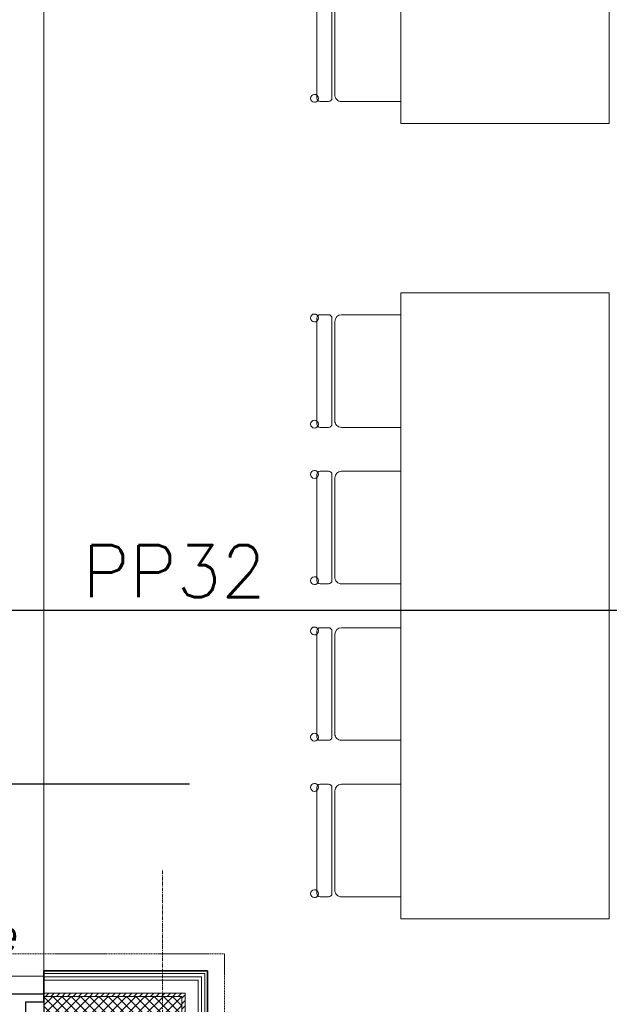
# Model space of a CAD drawing. Header units: millimetres. Extents: x -37728 to 44100, y 631619 to 691915.
# Tile 47 of 256: x -29256 to -26996, y 656626 to 660401. Entities that reach past the tile are written whole.
import ezdxf
from ezdxf import colors
from ezdxf.entities.mleader import LeaderData, LeaderLine
from ezdxf.lldxf.tags import DXFTag
from ezdxf.math import Vec2, Vec3

# ---------------------------------------------------------------- set-up
doc = ezdxf.new("R2010")
doc.units = ezdxf.units.MM
for name, pattern in [('__FK_przerywana', [0.32004, 0.16002, -0.16002]), ('Kreska', [0.635, 0.3175, -0.3175]), ('Linia siatki', [2.2225, 1.27, -0.3175, 0.3175, -0.3175])]:
    doc.linetypes.add(name, pattern=pattern)
doc.layers.add('_XREF', color=7, linetype='Continuous')
doc.layers.add('IS_Opisy_działek_Wodociag', color=7, linetype='SOLID')
for name, color, linetype, lineweight in [('A-AREA', 252, 'Continuous', 5), ('A-DETL-MBND', 252, 'Continuous', 5), ('A-DOOR', 252, 'Continuous', 5), ('A-DOOR-FRAM', 252, 'Continuous', 25), ('A-DOOR-HDLN', 252, 'Kreska', 5), ('A-FLOR', 252, 'Continuous', 5), ('A-WALL', 252, 'Continuous', 35), ('A-WALL-PATT', 252, 'Continuous', 35), ('I-FURN', 252, 'Continuous', 5), ('ins-opisy', 7, 'Continuous', 25), ('ins-skropliny', 30, 'Continuous', 30), ('S-GRID', 252, 'Continuous', 5)]:
    doc.layers.add(name, color=color, linetype=linetype, lineweight=lineweight)
doc.styles.add('Arial', font='arial.ttf', dxfattribs={"height": 5.447353})
doc.styles.get("Standard").update_dxf_attribs({"font": 'arial.ttf'})
tags = doc.linetypes.add('SOLID', pattern=[10, 10, 0]).pattern_tags.tags
tags[6:7] = [DXFTag(74, 4), DXFTag(75, 0), DXFTag(340, '0'), DXFTag(46, 0.0), DXFTag(50, 0.0), DXFTag(44, 0.0), DXFTag(45, 0.0)]
tags[4:5] = [DXFTag(74, 4), DXFTag(75, 0), DXFTag(340, '0'), DXFTag(46, 0.0), DXFTag(50, 0.0), DXFTag(44, 0.0), DXFTag(45, 0.0)]
pattern_1 = [(45, (-64249.1606, -65444.3874), (-1.76776695, 1.76776695), []), (135, (-64249.1606, -65444.3874), (-1.76776695, -1.76776695), [])]
pattern_2 = [(45, (-64249.1606, -65444.3874), (-1.060660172, 1.060660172), [])]

# ---------------------------------------------------------------- blocks, each defined once
blk = doc.blocks.new('Drz Drzwi przeszklone x2 ___FK_04_0 ze szprosami - Dz_1 - Z - zwykłe - 151 x 240 _180 x 229_5_ EI 31-V8-__-00_00 Przyziemie PB')
at = {"layer": 'A-DOOR', "color": 252}
for p, q in [((-83, -3.4), (-90, -3.4)), ((-90, -93.4), (-90, -3.4)), ((-83, -93.4), (-83, -3.4)), ((83, -3.4), (90, -3.4)), ((83, -93.4), (83, -3.4)), ((90, -93.4), (90, -3.4)), ((-94.07, -88.4), (-96.42, -84.33)), ((-92.92, -86.4), (-94.69, -83.33)), ((-92.92, -86.4), (-91, -86.4)), ((-91, -85.75), (-91, -89.05)), ((-90, -85.75), (-91, -85.75)), ((-83, -85.75), (-82, -85.75)), ((-82, -85.75), (-82, -89.05)), ((-80.08, -86.4), (-82, -86.4)), ((-80.08, -86.4), (-78.31, -83.33)), ((-78.93, -88.4), (-76.58, -84.33)), ((78.93, -88.4), (76.58, -84.33)), ((80.08, -86.4), (78.31, -83.33)), ((80.08, -86.4), (82, -86.4)), ((82, -85.75), (82, -89.05)), ((83, -85.75), (82, -85.75)), ((90, -85.75), (91, -85.75)), ((91, -85.75), (91, -89.05)), ((92.92, -86.4), (91, -86.4)), ((92.92, -86.4), (94.69, -83.33)), ((94.07, -88.4), (96.42, -84.33)), ((-94.07, -88.4), (-91, -88.4)), ((-91, -89.05), (-90, -89.05)), ((-82, -89.05), (-83, -89.05)), ((-78.93, -88.4), (-82, -88.4)), ((78.93, -88.4), (82, -88.4)), ((82, -89.05), (83, -89.05)), ((91, -89.05), (90, -89.05)), ((94.07, -88.4), (91, -88.4)), ((-90, -93.4), (-83, -93.4)), ((90, -93.4), (83, -93.4))]:
    blk.add_line(p, q, dxfattribs=at)
for centre, start, end in [((-96.7, -81.85), 301.4052, 276.4218), ((-76.3, -81.85), 263.5782, 238.5948), ((76.3, -81.85), 301.4052, 276.4218), ((96.7, -81.85), 263.5782, 238.5948)]:
    blk.add_arc(centre, 2.5, start, end, dxfattribs=at)
at = {"layer": 'A-DOOR-FRAM', "color": 252}
for p, q in [((-97, -3.4), (-97, 6.6)), ((-97, 6.6), (-90, 6.6)), ((-90, 6.6), (-90, -3.4)), ((90, -3.4), (90, 6.6)), ((90, 6.6), (97, 6.6)), ((97, 6.6), (97, -3.4)), ((-90, -3.4), (-97, -3.4)), ((97, -3.4), (90, -3.4))]:
    blk.add_line(p, q, dxfattribs=at)
at = {"layer": 'A-DOOR-HDLN', "color": 252}
for centre, start, end in [((-90, -3.4), 270, 0), ((90, -3.4), 180, 270)]:
    blk.add_arc(centre, 90, start, end, dxfattribs=at)
blk = doc.blocks.new('ZZZ Meb Krzesło zwykłe ___FK_v04_0 - przykład-7073046-__-00_00 Przyziemie PB')
at = {"layer": 'I-FURN', "color": 252}
for p, q in [((-21.59, 10), (-21.59, -12.7)), ((21.59, -12.7), (21.59, 10)), ((-21.59, -17.62), (-21.59, -20.87)), ((-21.59, -17.62), (-21.59, -20.87)), ((20.32, -16.35), (-20.32, -16.35)), ((-20.32, -16.35), (20.32, -16.35)), ((-19.05, -15.24), (19.05, -15.24)), ((21.59, -20.87), (21.59, -17.62)), ((21.59, -17.62), (21.59, -20.87)), ((-20.32, -22.14), (20.32, -22.14)), ((-19.16, -22.14), (19.18, -22.14))]:
    blk.add_line(p, q, dxfattribs=at)
for centre, radius, start, end in [((-19.05, -12.7), 2.54, 180, 270), ((19.05, -12.7), 2.54, 270, 360), ((-20.32, -17.62), 1.27, 90, 180), ((-20.32, -17.62), 1.27, 90, 180), ((20.32, -17.62), 1.27, 360, 90), ((20.32, -17.62), 1.27, 0, 90), ((-20.35, -23.06), 1.51, 360, 180), ((-20.35, -23.06), 1.51, 123.4855, 180), ((-20.32, -20.87), 1.27, 180, 227.4093), ((-20.32, -20.87), 1.27, 180, 270), ((-20.35, -23.06), 1.51, 360, 37.7171), ((20.37, -23.06), 1.51, 360, 180), ((20.37, -23.06), 1.51, 142.2829, 180), ((20.32, -20.87), 1.27, 270, 0), ((20.32, -20.87), 1.27, 313.2379, 360), ((20.37, -23.06), 1.51, 0, 57.1936), ((-20.35, -23.06), 1.51, 180, 360), ((-20.35, -23.06), 1.51, 180, 360), ((20.37, -23.06), 1.51, 180, 360), ((20.37, -23.06), 1.51, 180, 360)]:
    blk.add_arc(centre, radius, start, end, dxfattribs=at)
blk = doc.blocks.new('Meb Stół prosty ___FK_04_1 - Stół prosty 2-9214470-__-00_00 Przyziemie PB')
at = {"layer": 'I-FURN', "color": 252}
for p, q in [((121.83, 30.48), (-118.17, 30.48)), ((-118.17, 30.48), (-118.17, -49.52)), ((121.83, -49.52), (121.83, 30.48)), ((-118.17, -49.52), (121.83, -49.52))]:
    blk.add_line(p, q, dxfattribs=at)
blk = doc.blocks.new('A$C4e31ac75')
at = {"layer": 'A-WALL-PATT', "lineweight": 5}
h = blk.add_hatch(dxfattribs=at)
h.set_pattern_fill('FP_8', color=256, style=0, pattern_type=2)
h.set_pattern_definition(pattern_2)
h.paths.add_polyline_path([(-483.34, 137.5), (-449.05, 137.5), (-449.05, 138.75), (-501.95, 138.75), (-501.95, 137.5), (-486.91, 137.5)])
h.paths.add_polyline_path([(-732.6, 137.5), (-695.95, 137.5), (-695.95, 138.75), (-748.85, 138.75), (-748.85, 137.5), (-733.85, 137.5)])
h = blk.add_hatch(dxfattribs=at)
h.set_pattern_fill('FP_9', color=256, style=0, pattern_type=2)
h.set_pattern_definition(pattern_1)
h.paths.add_polyline_path([(-733.85, 122.5), (-696.75, 122.5), (-696.75, 128.85), (-695.95, 128.85), (-695.95, 137.5), (-733.85, 137.5), (-733.85, 136.17)])
h.paths.add_polyline_path([(-494.48, 122.5), (-464.05, 122.5), (-464.05, 137.5), (-501.95, 137.5), (-501.95, 128.85), (-501.15, 128.85), (-501.15, 122.5), (-500.56, 122.5)])
h = blk.add_hatch(dxfattribs=at)
h.set_pattern_fill('FP_9', color=256, style=0, pattern_type=2)
h.set_pattern_definition(pattern_1)
h.paths.add_polyline_path([(-463.17, 7.5), (-449.05, 7.5), (-449.05, 137.5), (-464.05, 137.5), (-464.05, 7.5)])
h = blk.add_hatch(dxfattribs=at)
h.set_pattern_fill('FP_8', color=256, style=0, pattern_type=2)
h.set_pattern_definition(pattern_2)
h.paths.add_polyline_path([(-447.8, 8.75), (-447.8, 138.75), (-449.05, 138.75), (-449.05, 8.75)])
at = {"layer": 'A-AREA'}
blk.add_line((-501.95, 147.25), (-501.95, 716.27), dxfattribs=at)
at = {"layer": 'A-DETL-MBND', "linetype": '__FK_przerywana'}
for p, q in [((-432.7, 153.85), (-765.2, 153.85)), ((-432.7, 23.85), (-432.7, 153.85))]:
    blk.add_line(p, q, dxfattribs=at)
at = {"layer": 'A-FLOR'}
for p, q in [((-501.95, 138.52), (-695.95, 138.52)), ((-695.95, 138.3), (-501.95, 138.3))]:
    blk.add_line(p, q, dxfattribs=at)
at = {"layer": 'A-WALL'}
for p, q in [((-439.3, 147.25), (-501.95, 147.25)), ((-501.95, 147.25), (-501.95, 135.45)), ((-439.3, 17.25), (-439.3, 147.25))]:
    blk.add_line(p, q, dxfattribs=at)
at = {"layer": 'A-WALL', "lineweight": 5}
for p, q in [((-695.95, 145.25), (-501.95, 145.25)), ((-501.95, 146.25), (-440.3, 146.25)), ((-501.95, 145), (-441.55, 145)), ((-501.95, 143.75), (-442.8, 143.75)), ((-442.8, 143.75), (-442.8, 13.75)), ((-441.55, 145), (-441.55, 15)), ((-440.3, 146.25), (-440.3, 16.25)), ((-501.95, 138.75), (-447.8, 138.75)), ((-501.95, 137.5), (-449.05, 137.5)), ((-449.05, 137.5), (-449.05, 7.5)), ((-447.8, 138.75), (-447.8, 8.75))]:
    blk.add_line(p, q, dxfattribs=at)
at = {"layer": 'S-GRID', "linetype": 'Linia siatki'}
blk.add_line((-456.55, 185.71), (-456.55, -178.7), dxfattribs=at)
at = {"layer": 'A-DOOR'}
blk.add_blockref('Drz Drzwi przeszklone x2 ___FK_04_0 ze szprosami - Dz_1 - Z - zwykłe - 151 x 240 _180 x 229_5_ EI 31-V8-__-00_00 Przyziemie PB', (-598.95, 128.85), dxfattribs=at)
at = {"layer": 'I-FURN'}
for name, p, rotation in [('Meb Stół prosty ___FK_04_1 - Stół prosty 2-9214470-__-00_00 Przyziemie PB', (-334.71, 590.34), 90.00000000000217), ('ZZZ Meb Krzesło zwykłe ___FK_v04_0 - przykład-7073046-__-00_00 Przyziemie PB', (-375.19, 502.17), 270.0000000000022), ('Meb Stół prosty ___FK_04_1 - Stół prosty 2-9214470-__-00_00 Przyziemie PB', (-334.71, 285.42), 90.00000000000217), ('ZZZ Meb Krzesło zwykłe ___FK_v04_0 - przykład-7073046-__-00_00 Przyziemie PB', (-375.19, 377.25), 270.0000000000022), ('ZZZ Meb Krzesło zwykłe ___FK_v04_0 - przykład-7073046-__-00_00 Przyziemie PB', (-375.19, 317.25), 270.0000000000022), ('ZZZ Meb Krzesło zwykłe ___FK_v04_0 - przykład-7073046-__-00_00 Przyziemie PB', (-375.19, 257.25), 270.0000000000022), ('ZZZ Meb Krzesło zwykłe ___FK_v04_0 - przykład-7073046-__-00_00 Przyziemie PB', (-375.19, 197.25), 270.0000000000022)]:
    blk.add_blockref(name, p, dxfattribs=dict(at, rotation=rotation))

msp = doc.modelspace()

# ---------------------------------------------------------------- block references
at = {"layer": '_XREF', "xscale": 10, "yscale": 10, "zscale": 10}
msp.add_blockref('A$C4e31ac75', (-24143.6, 655281.1), dxfattribs=at)

# ---------------------------------------------------------------- next in the draw order: linework, layer by layer
at = {"layer": 'ins-skropliny'}
msp.add_line((-31731.9, 658136.3), (-26899.6, 658136.3), dxfattribs=at)

# ---------------------------------------------------------------- next in the draw order: texts
at = {"layer": 'ins-opisy', "linetype": 'Continuous', "lineweight": 0, "insert": (-29015.2, 658386.1), "char_height": 200, "width": 4028.053, "attachment_point": 1, "style": 'Arial'}
msp.add_mtext('{\\Fsimplex|c0;P\\Fsimplex|c238;P32}', dxfattribs=at)

# ---------------------------------------------------------------- next in the draw order: leaders
at = {"layer": 'IS_Opisy_działek_Wodociag', "color": 0, "ltscale": 10}
ml = msp.add_multileader_mtext('Standard', dxfattribs=at)
ml.set_content('{\\fArial|b0|i1|c238|p34;Włączenie \\Ppoprzez syfon}')
ml.set_leader_properties()
ml.build(insert=Vec2(0, 0))
ml.multileader.update_dxf_attribs({"text_left_attachment_type": 6, "text_right_attachment_type": 6, "dogleg_length": 140, "arrow_head_size": 200})
ctx = ml.context
ctx.base_point, ctx.char_height, ctx.arrow_head_size, ctx.landing_gap_size, ctx.plane_origin = Vec3(-31404.9, 658644.1), 120, 200, 100, Vec3(-32394.2, 656012.7)
ctx.left_attachment, ctx.right_attachment = 6, 6
notes = []
notes.append((ctx, [(0, (1, 1, 0), (-31544.9, 658644.1), (1, 0), 140, [(0, [(-31769.4, 658136.3)], 0, [])])]))
ctx.mtext.insert, ctx.mtext.width, ctx.mtext.defined_height, ctx.mtext.line_spacing_factor = Vec3(-31304.9, 658799.3), 3346.619, 3445.9, 0.85
ml = msp.add_multileader_mtext('Standard', dxfattribs=at)
ml.set_content('\\A1;{\\fArial|b0|i1|c238|p34;\\W0.8;Podgrzewacz elektryczny \\Pumieszczony pod stropem\\Ppodłączyć przez zasyfonowanie,\\Pnaczynie wzbiorcze podłączyć \\Pdo kanalizacji poprzez zasyfonowanie}')
ml.set_leader_properties()
ml.build(insert=Vec2(0, 0))
ml.multileader.update_dxf_attribs({"text_left_attachment_type": 6, "text_right_attachment_type": 6, "dogleg_length": 0, "arrow_head_size": 200})
ctx = ml.context
ctx.base_point, ctx.char_height, ctx.arrow_head_size, ctx.landing_gap_size, ctx.plane_origin = Vec3(-31608.3, 657471.3), 120, 200, 100, Vec3(-32189.5, 665416.8)
ctx.left_attachment, ctx.right_attachment = 6, 6
notes.append((ctx, [(0, (1, 1, 0), (-31748.3, 657471.3), (1, 0), 140, [(0, [(-33126.9, 658408.5)], 0, [])])]))
ctx.mtext.insert, ctx.mtext.rotation, ctx.mtext.width, ctx.mtext.line_spacing_factor = Vec3(-31508.3, 657626.6), 6.283185, 4722.118, 0.85
for ctx, leaders in notes:
    for number, flags, end, landing, length, lines in leaders:
        leader = LeaderData()
        leader.index, (leader.has_last_leader_line, leader.has_dogleg_vector, leader.attachment_direction) = number, flags
        leader.last_leader_point, leader.dogleg_vector, leader.dogleg_length = Vec3(end), Vec3(landing), length
        for number, points, colour, breaks in lines:
            line = LeaderLine()
            line.index, line.vertices, line.color, line.breaks = number, Vec3.list(points), colors.encode_raw_color(colour), breaks
            leader.lines.append(line)
        ctx.leaders.append(leader)

doc.saveas('drawing.dxf')
